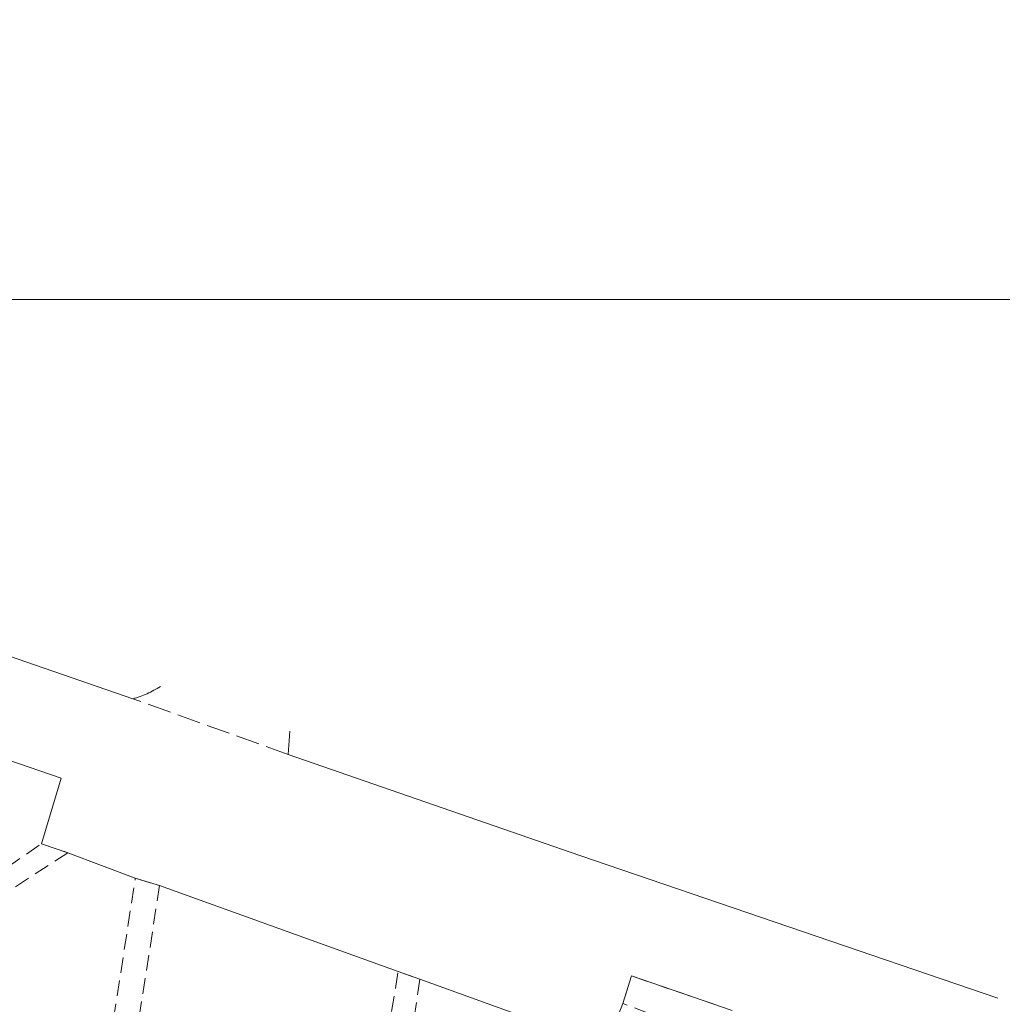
# Model space of a CAD drawing. Extents: x 6567519 to 6569315, y 5583523 to 5585607.
# Tile 38 of 67: x 6568530 to 6568593, y 5584184 to 5584246. Entities that reach past the tile are written whole.
import ezdxf

# ---------------------------------------------------------------- set-up
doc = ezdxf.new("R2010")
doc.units = 0
for name, pattern in [('GAK', [3.5, 2, -0.7, 0.1, -0.7]), ('PRZER2-1', [3, 2, -1]), ('PRZER3-1', [4, 3, -1])]:
    doc.linetypes.add(name, pattern=pattern)
for name, color, linetype, lineweight in [('GSLKRW', 7, 'CONTINUOUS', 25), ('GSSKOA', 7, 'PRZER3-1', 18), ('GSSKOD', 7, 'PRZER2-1', 18), ('siec', 7, 'GAK', 70)]:
    doc.layers.add(name, color=color, linetype=linetype, lineweight=lineweight)

msp = doc.modelspace()

# ---------------------------------------------------------------- linework, layer by layer
at = {"layer": 'GSLKRW', "color": 7, "linetype": 'Continuous', "lineweight": 20, "elevation": 10.18}
msp.add_lwpolyline([(6568539.157, 5584203.881, -0.085324), (6568537.39, 5584203.09), (6568500.09, 5584215.97), (6568498.55, 5584216.47), (6568457, 5584230.63), (6568455.08, 5584231.25), (6568413.84, 5584244.22, -0.225004), (6568411.273, 5584246.489)], format="xyb", dxfattribs=at)
for points in [[(6568519.22, 5584202.68), (6568532.82, 5584198.02), (6568531.55, 5584193.82), (6568533.24, 5584193.25), (6568537.55, 5584191.61), (6568539.1, 5584191.15), (6568554.35, 5584185.66), (6568555.74, 5584185.16), (6568567.66, 5584180.86), (6568568.72, 5584183.6), (6568569.28, 5584185.37), (6568575.71, 5584183.16)], [(6568547.432, 5584201.025), (6568547.32, 5584199.53), (6568565.96, 5584193.07), (6568592.686, 5584183.957)]]:
    msp.add_lwpolyline(points, dxfattribs=at)
at = {"layer": 'GSSKOA', "color": 7, "linetype": 'PRZER3-1', "lineweight": 20, "ltscale": 0.5, "elevation": 10.18}
msp.add_lwpolyline([(6568547.432, 5584201.025), (6568547.32, 5584199.53), (6568537.39, 5584203.09, 0.085324), (6568539.157, 5584203.881)], format="xyb", dxfattribs=at)
at = {"layer": 'GSSKOD', "color": 7, "linetype": 'PRZER2-1', "lineweight": 20, "ltscale": 0.5, "elevation": 10.18}
for points in [[(6568529.35, 5584192.31), (6568531.55, 5584193.82), (6568533.24, 5584193.25), (6568529.63, 5584190.91)], [(6568535.47, 5584178.16), (6568537.55, 5584191.61), (6568539.1, 5584191.15), (6568537.05, 5584177.88)], [(6568552.5, 5584174.21), (6568554.35, 5584185.66), (6568555.74, 5584185.16), (6568554.11, 5584173.9)], [(6568574.62, 5584181.41), (6568568.72, 5584183.6), (6568569.28, 5584185.37), (6568575.71, 5584183.16)]]:
    msp.add_lwpolyline(points, dxfattribs=at)
at = {"layer": 'siec', "linetype": 'Continuous', "lineweight": 18}
msp.add_lwpolyline([(6568276.363, 5584228.608), (6568690.934, 5584228.608), (6568690.934, 5583952.73), (6568276.363, 5583952.73)], close=True, dxfattribs=at)

doc.saveas('drawing.dxf')
